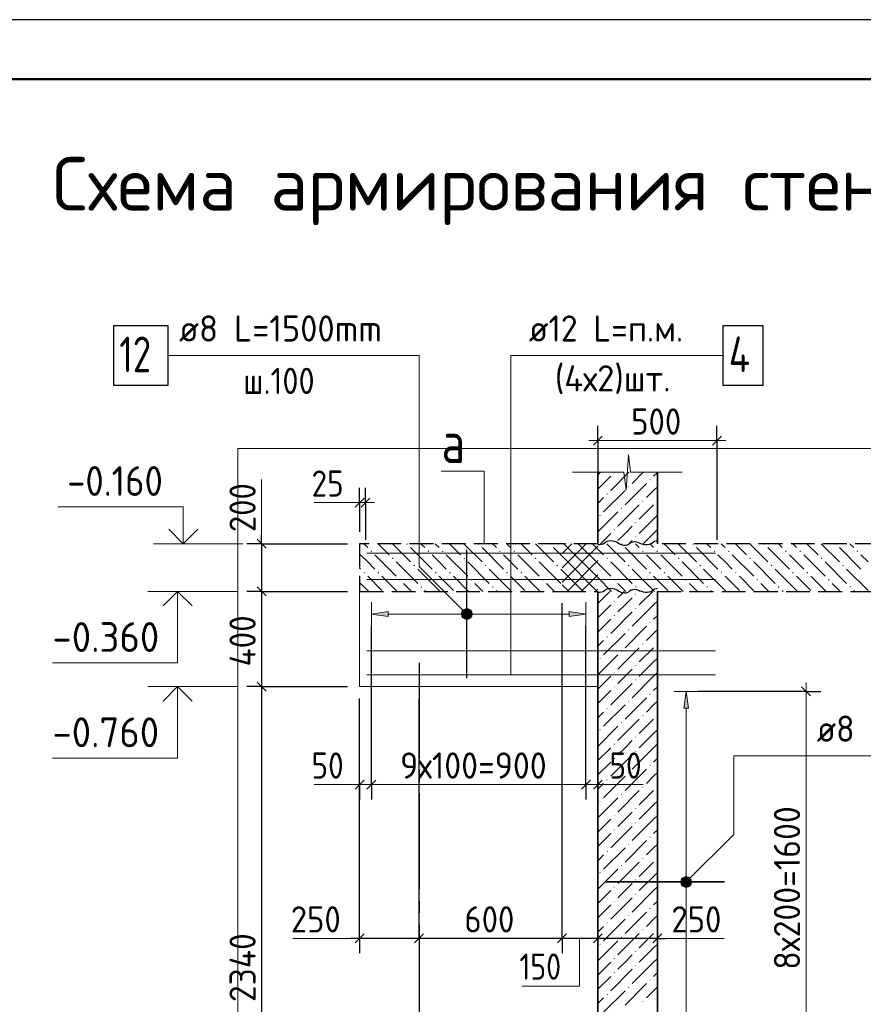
# Model space of a CAD drawing. Header units: millimetres. Extents: x 0 to 42000, y 0 to 29700.
# Tile 19 of 20: x 26080 to 33162, y 21433 to 29700. Entities that reach past the tile are written whole.
import ezdxf

# ---------------------------------------------------------------- set-up
doc = ezdxf.new("R2010")
doc.units = ezdxf.units.MM
doc.linetypes.add('______2', pattern=[270, 200, -70])
doc.linetypes.add('______5', pattern=[1100, 800, -100, 100, -100])
for name, color, linetype, lineweight in [('Standard', 7, 'Continuous', 25), ('Высотные отметки', 7, 'Continuous', 25), ('ЖБ Перекрытие верхний уровень', 7, '______2', 25), ('ЖБ Пилон', 7, 'Continuous', 35), ('ЖБ Стена верхний уровень', 7, 'Continuous', 35), ('Заголовок чертежа', 7, 'Continuous', 25), ('Позиционная метка линия выноска', 7, 'Continuous', 13), ('Примечания', 7, 'Continuous', 13), ('Сечения символ', 7, 'Continuous', 25), ('Стена обрамление П-обр.', 7, 'Continuous', 35), ('Стена фоновая арматура У2', 7, 'Continuous', 18)]:
    doc.layers.add(name, color=color, linetype=linetype, lineweight=lineweight)
doc.layers.add('Оси', color=7, linetype='______5')
doc.layers.add('Размерная выноска', color=7, linetype='Continuous')
doc.layers.add('Стена Хомут', color=7, linetype='Continuous', lineweight=25, true_color=0x6e3c1e)
doc.layers.add('Утеплитель перекрытие', color=7, linetype='______2', true_color=0xa0a0a0)
doc.styles.add('ISOCPEUR', font='txt')

msp = doc.modelspace()

# ---------------------------------------------------------------- hatches: boundary and pattern name
at = {"layer": 'ЖБ Перекрытие верхний уровень', "linetype": 'Continuous', "lineweight": 18, "transparency": 33554687}
for points in [[(29325, 25297.1), (29327.9, 25300), (29335.2, 25300), (29338, 25297.1), (29331.5, 25290.6)], [(29925, 25297.1), (29927.9, 25300), (29935.2, 25300), (29938, 25297.1), (29931.5, 25290.6)], [(30525, 25297.1), (30527.9, 25300), (30535.2, 25300), (30538, 25297.1), (30531.5, 25290.6)], [(31125, 25297.1), (31127.9, 25300), (31135.2, 25300), (31138, 25297.1), (31131.5, 25290.6)], [(31725, 25297.1), (31727.9, 25300), (31735.2, 25300), (31738, 25297.1), (31731.5, 25290.6)], [(32325, 25297.1), (32327.9, 25300), (32335.2, 25300), (32338, 25297.1), (32331.5, 25290.6)], [(32925, 25297.1), (32927.9, 25300), (32935.2, 25300), (32938, 25297.1), (32931.5, 25290.6)], [(29025, 25237.1), (29031.5, 25243.6), (29038, 25237.1), (29031.5, 25230.6)], [(29505, 25237.1), (29511.5, 25243.6), (29518, 25237.1), (29511.5, 25230.6)], [(29625, 25237.1), (29631.5, 25243.6), (29638, 25237.1), (29631.5, 25230.6)], [(30105, 25237.1), (30111.5, 25243.6), (30118, 25237.1), (30111.5, 25230.6)], [(30225, 25237.1), (30231.5, 25243.6), (30238, 25237.1), (30231.5, 25230.6)], [(31305, 25237.1), (31311.5, 25243.6), (31318, 25237.1), (31311.5, 25230.6)], [(31425, 25237.1), (31431.5, 25243.6), (31438, 25237.1), (31431.5, 25230.6)], [(31905, 25237.1), (31911.5, 25243.6), (31918, 25237.1), (31911.5, 25230.6)], [(32025, 25237.1), (32031.5, 25243.6), (32038, 25237.1), (32031.5, 25230.6)], [(32505, 25237.1), (32511.5, 25243.6), (32518, 25237.1), (32511.5, 25230.6)], [(32625, 25237.1), (32631.5, 25243.6), (32638, 25237.1), (32631.5, 25230.6)], [(33105, 25237.1), (33111.5, 25243.6), (33118, 25237.1), (33111.5, 25230.6)], [(29205, 25177.1), (29211.5, 25183.6), (29218, 25177.1), (29211.5, 25170.6)], [(29805, 25177.1), (29811.5, 25183.6), (29818, 25177.1), (29811.5, 25170.6)], [(30405, 25177.1), (30411.5, 25183.6), (30418, 25177.1), (30411.5, 25170.6)], [(31005, 25177.1), (31011.5, 25183.6), (31018, 25177.1), (31011.5, 25170.6)], [(31605, 25177.1), (31611.5, 25183.6), (31618, 25177.1), (31611.5, 25170.6)], [(32205, 25177.1), (32211.5, 25183.6), (32218, 25177.1), (32211.5, 25170.6)], [(32805, 25177.1), (32811.5, 25183.6), (32818, 25177.1), (32811.5, 25170.6)], [(28965, 25057.1), (28971.5, 25063.6), (28978, 25057.1), (28971.5, 25050.6)], [(29085, 25057.1), (29091.5, 25063.6), (29098, 25057.1), (29091.5, 25050.6)], [(29385, 25117.1), (29391.5, 25123.6), (29398, 25117.1), (29391.5, 25110.6)], [(29565, 25057.1), (29571.5, 25063.6), (29578, 25057.1), (29571.5, 25050.6)], [(29685, 25057.1), (29691.5, 25063.6), (29698, 25057.1), (29691.5, 25050.6)], [(29985, 25117.1), (29991.5, 25123.6), (29998, 25117.1), (29991.5, 25110.6)], [(30165, 25057.1), (30171.5, 25063.6), (30178, 25057.1), (30171.5, 25050.6)], [(30285, 25057.1), (30291.5, 25063.6), (30298, 25057.1), (30291.5, 25050.6)], [(30585, 25117.1), (30591.5, 25123.6), (30598, 25117.1), (30591.5, 25110.6)], [(31185, 25117.1), (31191.5, 25123.6), (31198, 25117.1), (31191.5, 25110.6)], [(31365, 25057.1), (31371.5, 25063.6), (31378, 25057.1), (31371.5, 25050.6)], [(31485, 25057.1), (31491.5, 25063.6), (31498, 25057.1), (31491.5, 25050.6)], [(31785, 25117.1), (31791.5, 25123.6), (31798, 25117.1), (31791.5, 25110.6)], [(31965, 25057.1), (31971.5, 25063.6), (31978, 25057.1), (31971.5, 25050.6)], [(32085, 25057.1), (32091.5, 25063.6), (32098, 25057.1), (32091.5, 25050.6)], [(32385, 25117.1), (32391.5, 25123.6), (32398, 25117.1), (32391.5, 25110.6)], [(32565, 25057.1), (32571.5, 25063.6), (32578, 25057.1), (32571.5, 25050.6)], [(32685, 25057.1), (32691.5, 25063.6), (32698, 25057.1), (32691.5, 25050.6)], [(32985, 25117.1), (32991.5, 25123.6), (32998, 25117.1), (32991.5, 25110.6)], [(29265, 24997.1), (29271.5, 25003.6), (29278, 24997.1), (29271.5, 24990.6)], [(29865, 24997.1), (29871.5, 25003.6), (29878, 24997.1), (29871.5, 24990.6)], [(30465, 24997.1), (30471.5, 25003.6), (30478, 24997.1), (30471.5, 24990.6)], [(31065, 24997.1), (31071.5, 25003.6), (31078, 24997.1), (31071.5, 24990.6)], [(31665, 24997.1), (31671.5, 25003.6), (31678, 24997.1), (31671.5, 24990.6)], [(32265, 24997.1), (32271.5, 25003.6), (32278, 24997.1), (32271.5, 24990.6)], [(32865, 24997.1), (32871.5, 25003.6), (32878, 24997.1), (32871.5, 24990.6)], [(29445, 24937.1), (29451.5, 24943.6), (29458, 24937.1), (29451.5, 24930.6)], [(30045, 24937.1), (30051.5, 24943.6), (30058, 24937.1), (30051.5, 24930.6)], [(31245, 24937.1), (31251.5, 24943.6), (31258, 24937.1), (31251.5, 24930.6)], [(31845, 24937.1), (31851.5, 24943.6), (31858, 24937.1), (31851.5, 24930.6)], [(32445, 24937.1), (32451.5, 24943.6), (32458, 24937.1), (32451.5, 24930.6)], [(33045, 24937.1), (33051.5, 24943.6), (33058, 24937.1), (33051.5, 24930.6)]]:
    msp.add_hatch(color=7, dxfattribs=at).paths.add_polyline_path(points, flags=16)
at = {"layer": 'ЖБ Пилон', "linetype": 'Continuous', "lineweight": 18, "transparency": 33554687}
for points in [[(31066.5, 25897.1), (31069.4, 25900), (31073.7, 25900), (31076.5, 25897.1), (31071.5, 25892.1)], [(31366.5, 25837.1), (31371.5, 25842.1), (31376.5, 25837.1), (31371.5, 25832.1)], [(31006.5, 25717.1), (31011.5, 25722.1), (31016.5, 25717.1), (31011.5, 25712.1)], [(31186.5, 25777.1), (31191.5, 25782.1), (31196.5, 25777.1), (31191.5, 25772.1)], [(31306.5, 25657.1), (31311.5, 25662.1), (31316.5, 25657.1), (31311.5, 25652.1)], [(31426.5, 25657.1), (31431.5, 25662.1), (31433.1, 25660.6), (31433.1, 25653.7), (31431.5, 25652.1)], [(31126.5, 25597.1), (31131.5, 25602.1), (31136.5, 25597.1), (31131.5, 25592.1)], [(30946.5, 25537.1), (30951.5, 25542.1), (30956.5, 25537.1), (30951.5, 25532.1)], [(31246.5, 25477.1), (31251.5, 25482.1), (31256.5, 25477.1), (31251.5, 25472.1)], [(31066.5, 25417.1), (31071.5, 25422.1), (31076.5, 25417.1), (31071.5, 25412.1)], [(31069.4, 25300), (31071.5, 25302.1), (31073.7, 25300)], [(31246.5, 25357.1), (31251.5, 25362.1), (31256.5, 25357.1), (31251.5, 25352.1)]]:
    msp.add_hatch(color=7, dxfattribs=at).paths.add_polyline_path(points, flags=16)
at = {"layer": 'ЖБ Стена верхний уровень', "linetype": 'Continuous', "lineweight": 18, "transparency": 33554687}
for points in [[(31066.5, 24817.1), (31071.5, 24822.1), (31076.5, 24817.1), (31071.5, 24812.1)], [(31246.5, 24877.1), (31251.5, 24882.1), (31256.5, 24877.1), (31251.5, 24872.1)], [(31246.5, 24757.1), (31251.5, 24762.1), (31256.5, 24757.1), (31251.5, 24752.1)], [(31066.5, 24697.1), (31071.5, 24702.1), (31076.5, 24697.1), (31071.5, 24692.1)], [(31366.5, 24637.1), (31371.5, 24642.1), (31376.5, 24637.1), (31371.5, 24632.1)], [(31186.5, 24577.1), (31191.5, 24582.1), (31196.5, 24577.1), (31191.5, 24572.1)], [(31006.5, 24517.1), (31011.5, 24522.1), (31016.5, 24517.1), (31011.5, 24512.1)], [(31126.5, 24397.1), (31131.5, 24402.1), (31136.5, 24397.1), (31131.5, 24392.1)], [(31306.5, 24457.1), (31311.5, 24462.1), (31316.5, 24457.1), (31311.5, 24452.1)], [(31426.5, 24457.1), (31431.5, 24462.1), (31433.1, 24460.6), (31433.1, 24453.7), (31431.5, 24452.1)], [(30946.5, 24337.1), (30951.5, 24342.1), (30956.5, 24337.1), (30951.5, 24332.1)], [(31246.5, 24277.1), (31251.5, 24282.1), (31256.5, 24277.1), (31251.5, 24272.1)], [(31066.5, 24217.1), (31071.5, 24222.1), (31076.5, 24217.1), (31071.5, 24212.1)], [(31246.5, 24157.1), (31251.5, 24162.1), (31256.5, 24157.1), (31251.5, 24152.1)], [(31066.5, 24097.1), (31071.5, 24102.1), (31076.5, 24097.1), (31071.5, 24092.1)], [(31186.5, 23977.1), (31191.5, 23982.1), (31196.5, 23977.1), (31191.5, 23972.1)], [(31366.5, 24037.1), (31371.5, 24042.1), (31376.5, 24037.1), (31371.5, 24032.1)], [(31006.5, 23917.1), (31011.5, 23922.1), (31016.5, 23917.1), (31011.5, 23912.1)], [(31306.5, 23857.1), (31311.5, 23862.1), (31316.5, 23857.1), (31311.5, 23852.1)], [(31426.5, 23857.1), (31431.5, 23862.1), (31433.1, 23860.6), (31433.1, 23853.7), (31431.5, 23852.1)], [(30946.5, 23737.1), (30951.5, 23742.1), (30956.5, 23737.1), (30951.5, 23732.1)], [(31126.5, 23797.1), (31131.5, 23802.1), (31136.5, 23797.1), (31131.5, 23792.1)], [(31246.5, 23677.1), (31251.5, 23682.1), (31256.5, 23677.1), (31251.5, 23672.1)], [(31066.5, 23617.1), (31071.5, 23622.1), (31076.5, 23617.1), (31071.5, 23612.1)], [(31246.5, 23557.1), (31251.5, 23562.1), (31256.5, 23557.1), (31251.5, 23552.1)], [(31066.5, 23497.1), (31071.5, 23502.1), (31076.5, 23497.1), (31071.5, 23492.1)], [(31366.5, 23437.1), (31371.5, 23442.1), (31376.5, 23437.1), (31371.5, 23432.1)], [(31006.5, 23317.1), (31011.5, 23322.1), (31016.5, 23317.1), (31011.5, 23312.1)], [(31186.5, 23377.1), (31191.5, 23382.1), (31196.5, 23377.1), (31191.5, 23372.1)], [(31306.5, 23257.1), (31311.5, 23262.1), (31316.5, 23257.1), (31311.5, 23252.1)], [(31426.5, 23257.1), (31431.5, 23262.1), (31433.1, 23260.6), (31433.1, 23253.7), (31431.5, 23252.1)], [(31126.5, 23197.1), (31131.5, 23202.1), (31136.5, 23197.1), (31131.5, 23192.1)], [(30946.5, 23137.1), (30951.5, 23142.1), (30956.5, 23137.1), (30951.5, 23132.1)], [(31246.5, 23077.1), (31251.5, 23082.1), (31256.5, 23077.1), (31251.5, 23072.1)], [(31066.5, 23017.1), (31071.5, 23022.1), (31076.5, 23017.1), (31071.5, 23012.1)], [(31066.5, 22897.1), (31071.5, 22902.1), (31076.5, 22897.1), (31071.5, 22892.1)], [(31246.5, 22957.1), (31251.5, 22962.1), (31256.5, 22957.1), (31251.5, 22952.1)], [(31366.5, 22837.1), (31371.5, 22842.1), (31376.5, 22837.1), (31371.5, 22832.1)], [(31186.5, 22777.1), (31191.5, 22782.1), (31196.5, 22777.1), (31191.5, 22772.1)], [(31006.5, 22717.1), (31011.5, 22722.1), (31016.5, 22717.1), (31011.5, 22712.1)], [(31306.5, 22657.1), (31311.5, 22662.1), (31316.5, 22657.1), (31311.5, 22652.1)], [(31426.5, 22657.1), (31431.5, 22662.1), (31433.1, 22660.6), (31433.1, 22653.7), (31431.5, 22652.1)], [(31126.5, 22597.1), (31131.5, 22602.1), (31136.5, 22597.1), (31131.5, 22592.2)], [(30946.5, 22537.1), (30951.5, 22542.1), (30956.5, 22537.1), (30951.5, 22532.1)], [(31066.5, 22417.1), (31071.5, 22422.1), (31076.5, 22417.1), (31071.5, 22412.1)], [(31246.5, 22477.1), (31251.5, 22482.1), (31256.5, 22477.1), (31251.5, 22472.1)], [(31246.5, 22357.1), (31251.5, 22362.1), (31256.5, 22357.1), (31251.5, 22352.1)], [(31066.5, 22297.1), (31071.5, 22302.1), (31076.5, 22297.1), (31071.5, 22292.2)], [(31366.5, 22237.1), (31371.5, 22242.1), (31376.5, 22237.1), (31371.5, 22232.1)], [(31186.5, 22177.1), (31191.5, 22182.1), (31196.5, 22177.1), (31191.5, 22172.1)], [(31006.5, 22117.1), (31011.5, 22122.1), (31016.5, 22117.1), (31011.5, 22112.1)], [(31126.5, 21997.1), (31131.5, 22002.1), (31136.5, 21997.1), (31131.5, 21992.2)], [(31306.5, 22057.1), (31311.5, 22062.1), (31316.5, 22057.1), (31311.5, 22052.1)], [(31426.5, 22057.1), (31431.5, 22062.1), (31433.1, 22060.6), (31433.1, 22053.7), (31431.5, 22052.1)], [(30946.5, 21937.1), (30951.5, 21942.1), (30956.5, 21937.1), (30951.5, 21932.1)], [(31246.5, 21877.1), (31251.5, 21882.1), (31256.5, 21877.1), (31251.5, 21872.1)], [(31066.5, 21817.1), (31071.5, 21822.1), (31076.5, 21817.1), (31071.5, 21812.1)], [(31246.5, 21757.1), (31251.5, 21762.1), (31256.5, 21757.1), (31251.5, 21752.1)], [(31066.5, 21697.1), (31071.5, 21702.1), (31076.5, 21697.1), (31071.5, 21692.2)], [(31186.5, 21577.1), (31191.5, 21582.1), (31196.5, 21577.1), (31191.5, 21572.1)], [(31366.5, 21637.1), (31371.5, 21642.1), (31376.5, 21637.1), (31371.5, 21632.1)], [(31006.5, 21517.1), (31011.5, 21522.1), (31016.5, 21517.1), (31011.5, 21512.1)], [(31306.5, 21457.1), (31311.5, 21462.1), (31316.5, 21457.1), (31311.5, 21452.1)], [(31426.5, 21457.1), (31431.5, 21462.1), (31433.1, 21460.6), (31433.1, 21453.7), (31431.5, 21452.1)]]:
    msp.add_hatch(color=7, dxfattribs=at).paths.add_polyline_path(points, flags=16)
at = {"layer": 'Позиционная метка линия выноска', "linetype": 'Continuous', "lineweight": 13, "transparency": 33554687}
for points in [[(29789.8, 24721.5), (29821.6, 24753.3), (29801.2, 24741.8)], [(29821.6, 24753.3), (29789.8, 24721.5), (29789.8, 24698.5)], [(29821.6, 24753.3), (29789.8, 24698.5), (29844.5, 24753.3)], [(29844.5, 24753.3), (29789.8, 24698.5), (29801.2, 24678.2)], [(29844.5, 24753.3), (29801.2, 24678.2), (29864.9, 24741.8)], [(29864.9, 24741.8), (29801.2, 24678.2), (29821.6, 24666.7)], [(29864.9, 24741.8), (29821.6, 24666.7), (29876.3, 24721.5)], [(29876.3, 24721.5), (29821.6, 24666.7), (29844.5, 24666.7)], [(29876.3, 24721.5), (29844.5, 24666.7), (29876.3, 24698.5)], [(29876.3, 24698.5), (29844.5, 24666.7), (29864.9, 24678.2)], [(31705.8, 22428.2), (31642.2, 22491.8), (31630.7, 22471.5)], [(31717.3, 22448.5), (31662.5, 22503.3), (31642.2, 22491.8)], [(31717.3, 22448.5), (31642.2, 22491.8), (31705.8, 22428.2)], [(31717.3, 22471.5), (31685.4, 22503.3), (31662.5, 22503.3)], [(31717.3, 22471.5), (31662.5, 22503.3), (31717.3, 22448.5)], [(31685.4, 22503.3), (31717.3, 22471.5), (31705.8, 22491.8)], [(31705.8, 22428.2), (31630.7, 22471.5), (31685.4, 22416.7)], [(31685.4, 22416.7), (31630.7, 22471.5), (31630.7, 22448.5)], [(31685.4, 22416.7), (31630.7, 22448.5), (31662.5, 22416.7)], [(31662.5, 22416.7), (31630.7, 22448.5), (31642.2, 22428.2)]]:
    msp.add_hatch(color=7, dxfattribs=at).paths.add_polyline_path(points)
at = {"layer": 'Стена обрамление П-обр.', "linetype": 'Continuous', "lineweight": 13, "transparency": 33554687}
msp.add_hatch(color=7, dxfattribs=at).paths.add_polyline_path([(31694, 23920), (31674, 24060), (31654, 23920)])
at = {"layer": 'Стена Хомут', "linetype": 'Continuous', "lineweight": 13, "transparency": 33554687}
msp.add_hatch(color=7, dxfattribs=at).paths.add_polyline_path([(29173.1, 24690), (29033.1, 24710), (29173.1, 24730)], flags=16)
msp.add_hatch(color=7, dxfattribs=at).paths.add_polyline_path([(30693.1, 24690), (30833.1, 24710), (30693.1, 24730)])

# ---------------------------------------------------------------- linework, layer by layer
at = {"layer": 'Standard', "color": 7, "linetype": 'Continuous', "lineweight": -3, "transparency": 33554687}
for p, q in [((30933.1, 26166.3), (30933.1, 26291.3)), ((31933.1, 26166.3), (31933.1, 26291.3)), ((30933.1, 26166.3), (30933.1, 26041.3)), ((30933.1, 26166.3), (30933.1, 25400)), ((31933.1, 26166.3), (31933.1, 26041.3)), ((31933.1, 26166.3), (31933.1, 25332)), ((28933.1, 25645.4), (28933.1, 25770.4)), ((28983.1, 25645.4), (28983.1, 25770.4)), ((28933.1, 25645.4), (28933.1, 25520.4)), ((28933.1, 25645.4), (28933.1, 25400)), ((28983.1, 25645.4), (28983.1, 25520.4)), ((28983.1, 25645.4), (28983.1, 25332)), ((28111.2, 25300), (27986.2, 25300)), ((28111.2, 25300), (28111.2, 25375)), ((28111.2, 25300), (28236.2, 25300)), ((28111.2, 25300), (28833.1, 25300)), ((28111.2, 24900), (27986.2, 24900)), ((28111.2, 24900), (28236.2, 24900)), ((28111.2, 24900), (28833.1, 24900)), ((28111.2, 24900), (28111.2, 24100)), ((28111.2, 24100), (27986.2, 24100)), ((28111.2, 24100), (28236.2, 24100)), ((28111.2, 24100), (28833.1, 24100)), ((28111.2, 24100), (28111.2, 19420)), ((32681.1, 24060), (31774, 24060)), ((32681.1, 24060), (32556.1, 24060)), ((32681.1, 24060), (32806.1, 24060)), ((28933.1, 23277.9), (28933.1, 23402.9)), ((29033.1, 23277.9), (29033.1, 23402.9)), ((30833.1, 23277.9), (30833.1, 23402.9)), ((30933.1, 23277.9), (30933.1, 23402.9)), ((28933.1, 23277.9), (28933.1, 23152.9)), ((29033.1, 23277.9), (29033.1, 23152.9)), ((30833.1, 23277.9), (30833.1, 23152.9)), ((30933.1, 23277.9), (30933.1, 23152.9)), ((28933.1, 21986.3), (28933.1, 22111.3)), ((29433.1, 21986.3), (29433.1, 22111.3)), ((30633.1, 21986.3), (30633.1, 22111.3)), ((30933.1, 21986.3), (30933.1, 22111.3)), ((31433.1, 21986.3), (31433.1, 22111.3)), ((28933.1, 21986.3), (28858.1, 21986.3)), ((28933.1, 21986.3), (28933.1, 21861.3)), ((29433.1, 21986.3), (28933.1, 21986.3)), ((29433.1, 21986.3), (29433.1, 21861.3)), ((30633.1, 21986.3), (29433.1, 21986.3)), ((30633.1, 21986.3), (30633.1, 21861.3)), ((30933.1, 21986.3), (30633.1, 21986.3)), ((30933.1, 21986.3), (30933.1, 21861.3)), ((30933.1, 21986.3), (30933.1, 21986.3)), ((31433.1, 21986.3), (31433.1, 21861.3)), ((31433.1, 21986.3), (31433.1, 21986.3)), ((31433.1, 21986.3), (31508.1, 21986.3))]:
    msp.add_line(p, q, dxfattribs=at)
at = {"layer": 'Standard', "color": 7, "linetype": 'Continuous', "lineweight": 13, "transparency": 33554687}
for p, q in [((30933.1, 26166.3), (30858.1, 26166.3)), ((30933.1, 26166.3), (31933.1, 26166.3)), ((31933.1, 26166.3), (32008.1, 26166.3)), ((31171.2, 25750), (31189.6, 26050)), ((31189.6, 26050), (31208, 25900)), ((30720.4, 25900), (31152.8, 25900)), ((31152.8, 25900), (31171.2, 25750)), ((31208, 25900), (31640.4, 25900)), ((31640.4, 25900), (31640.4, 25900)), ((28933.1, 25645.4), (28858.1, 25645.4)), ((28983.1, 25645.4), (28933.1, 25645.4)), ((28983.1, 25645.4), (29058.1, 25645.4)), ((32681.1, 24060), (32681.1, 24135)), ((28933.1, 23277.9), (28858.1, 23277.9)), ((28933.1, 23277.9), (29033.1, 23277.9)), ((29033.1, 23277.9), (30833.1, 23277.9)), ((30833.1, 23277.9), (30933.1, 23277.9)), ((30933.1, 23277.9), (31008.1, 23277.9))]:
    msp.add_line(p, q, dxfattribs=at)
at = {"layer": 'Standard', "color": 7, "linetype": 'Continuous', "lineweight": 25, "transparency": 33554687}
for p, q in [((30895.6, 26128.8), (30970.6, 26203.8)), ((31895.6, 26128.8), (31970.6, 26203.8)), ((28970.6, 25682.9), (28895.6, 25607.9)), ((29020.6, 25682.9), (28945.6, 25607.9)), ((28073.7, 25337.5), (28148.7, 25262.5)), ((28073.7, 24937.5), (28148.7, 24862.5)), ((28073.7, 24137.5), (28148.7, 24062.5)), ((32643.6, 24097.5), (32718.6, 24022.5)), ((28895.6, 23240.4), (28970.6, 23315.4)), ((28995.6, 23240.4), (29070.6, 23315.4)), ((30795.6, 23240.4), (30870.6, 23315.4)), ((30895.6, 23240.4), (30970.6, 23315.4)), ((28970.6, 22023.8), (28895.6, 21948.8)), ((29470.6, 22023.8), (29395.6, 21948.8)), ((30670.6, 22023.8), (30595.6, 21948.8)), ((30970.6, 22023.8), (30895.6, 21948.8)), ((31470.6, 22023.8), (31395.6, 21948.8))]:
    msp.add_line(p, q, dxfattribs=at)
at = {"layer": 'Standard', "color": 7, "linetype": 'Continuous', "lineweight": 18, "transparency": 33554687}
for q in [(28933.1, 24900), (30933.1, 24100)]:
    msp.add_line((28933.1, 24100), q, dxfattribs=at)
at = {"layer": 'Standard', "color": 7, "linetype": 'Continuous', "lineweight": 25, "transparency": 33554687}
msp.add_lwpolyline([(0, 0), (42000, 0), (42000, 29700), (0, 29700), (0, 0)], close=True, dxfattribs=at)
at = {"layer": 'Standard', "color": 7, "linetype": 'Continuous', "lineweight": 50, "transparency": 33554687}
msp.add_lwpolyline([(2000, 29200), (41500, 29200), (41500, 500), (2000, 500), (2000, 29200)], close=True, dxfattribs=at)
at = {"layer": 'Standard', "color": 7, "linetype": 'Continuous', "lineweight": 13, "transparency": 33554687}
for points in [[(41500, 29200), (14180, 29200), (14180, 6000), (41500, 6000), (41500, 29200)], [(32681.1, 24060), (32681.1, 21646.4), (32681.1, 21646.4), (32681.1, 21515.9), (32681.1, 21515.9), (32681.1, 20860)], [(30778.4, 21986.3), (30778.4, 21586.3), (30298.4, 21586.3)]]:
    msp.add_lwpolyline(points, dxfattribs=at)
at = {"layer": 'Standard', "color": 254, "linetype": 'Continuous', "lineweight": 18, "true_color": 0xc4c4ff, "transparency": 33554687}
msp.add_lwpolyline([(27911.2, 18020), (39433.1, 18020), (39433.1, 26100), (27911.2, 26100), (27911.2, 18020)], dxfattribs=at)
at = {"layer": 'Standard', "color": 7, "linetype": 'Continuous', "lineweight": -3, "transparency": 33554687}
for points in [[(28111.2, 25300), (28111.2, 25298.9), (28111.2, 25298.9), (28111.2, 24900)], [(30633.1, 21986.3), (30633.1, 22003.3), (30633.1, 22003.3), (30633.1, 22003.3), (30633.1, 22003.3), (30633.1, 24800)], [(29033.1, 23277.9), (29033.1, 23294.8), (29033.1, 23294.8), (29033.1, 23294.8), (29033.1, 23294.8), (29033.1, 23538.5), (29033.1, 23538.5), (29033.1, 24610)], [(30833.1, 23277.9), (30833.1, 23294.8), (30833.1, 23294.8), (30833.1, 24355.9), (30833.1, 24355.9), (30833.1, 24610)], [(28933.1, 21986.3), (28933.1, 22003.3), (28933.1, 22003.3), (28933.1, 24000)], [(28933.1, 23277.9), (28933.1, 23294.8), (28933.1, 23294.8), (28933.1, 23294.8), (28933.1, 23294.8), (28933.1, 23493.1), (28933.1, 23493.1), (28933.1, 24000)], [(29433.1, 21986.3), (29433.1, 22003.3), (29433.1, 22003.3), (29433.1, 24000)], [(30933.1, 23277.9), (30933.1, 23294.8), (30933.1, 23294.8), (30933.1, 24000)], [(31433.1, 21986.3), (31315.3, 21986.3), (31315.3, 21986.3), (30933.1, 21986.3)]]:
    msp.add_lwpolyline(points, dxfattribs=at)
at = {"layer": 'Высотные отметки', "color": 7, "linetype": 'Continuous', "lineweight": 35, "transparency": 33554687}
for p, q in [((27453.6, 25300), (27332.4, 25421.2)), ((27453.6, 25300), (27332.4, 25421.2)), ((27453.6, 25300), (27574.8, 25421.2)), ((27453.6, 25300), (27574.8, 25421.2)), ((27405.5, 24900), (27284.4, 24778.8)), ((27405.5, 24900), (27284.4, 24778.8)), ((27405.5, 24900), (27526.7, 24778.8)), ((27405.5, 24900), (27526.7, 24778.8)), ((27405.5, 24100), (27284.4, 23978.8)), ((27405.5, 24100), (27284.4, 23978.8)), ((27405.5, 24100), (27526.7, 23978.8)), ((27405.5, 24100), (27526.7, 23978.8))]:
    msp.add_line(p, q, dxfattribs=at)
at = {"layer": 'Высотные отметки', "color": 7, "linetype": 'Continuous', "lineweight": 13, "transparency": 33554687}
for p, q in [((27953.6, 25300), (27203.6, 25300)), ((27953.6, 25300), (27203.6, 25300)), ((27905.5, 24900), (27155.5, 24900)), ((27905.5, 24900), (27155.5, 24900)), ((27905.5, 24100), (27155.5, 24100)), ((27905.5, 24100), (27155.5, 24100))]:
    msp.add_line(p, q, dxfattribs=at)
for points in [[(27453.6, 25300), (27453.6, 25610.1), (26403.6, 25610.1)], [(27453.6, 25300), (27453.6, 25610.1), (26403.6, 25610.1)], [(27405.5, 24900), (27405.5, 24300), (26355.5, 24300)], [(27405.5, 24900), (27405.5, 24300), (26355.5, 24300)], [(27405.5, 24100), (27405.5, 23500), (26355.5, 23500)], [(27405.5, 24100), (27405.5, 23500), (26355.5, 23500)]]:
    msp.add_lwpolyline(points, dxfattribs=at)
at = {"layer": 'ЖБ Перекрытие верхний уровень', "color": 7, "linetype": '______2', "lineweight": 25, "transparency": 33554687}
for p, q in [((28933.1, 25300), (28933.1, 24900)), ((30633.1, 25300), (28933.1, 25300)), ((39233.1, 25300), (31433.1, 25300)), ((28933.1, 24900), (30633.1, 24900)), ((31433.1, 24900), (39233.1, 24900))]:
    msp.add_line(p, q, dxfattribs=at)
at = {"layer": 'ЖБ Перекрытие верхний уровень', "color": 9, "linetype": 'Continuous', "lineweight": 18, "true_color": 0xc7c7c7, "transparency": 33554687}
for p, q in [((28968.7, 25300), (29001.5, 25267.2)), ((29088.7, 25300), (29181.5, 25207.1)), ((29208.7, 25300), (29361.5, 25147.1)), ((29448.7, 25300), (29481.5, 25267.2)), ((29568.7, 25300), (29601.5, 25267.2)), ((29688.7, 25300), (29781.5, 25207.1)), ((29808.7, 25300), (29961.5, 25147.1)), ((30048.7, 25300), (30081.5, 25267.2)), ((30168.7, 25300), (30201.5, 25267.2)), ((30288.7, 25300), (30381.5, 25207.1)), ((30408.7, 25300), (30561.5, 25147.1)), ((31008.7, 25300), (31161.5, 25147.1)), ((31248.7, 25300), (31281.5, 25267.2)), ((31368.7, 25300), (31401.5, 25267.2)), ((31488.7, 25300), (31581.5, 25207.1)), ((31608.7, 25300), (31761.5, 25147.1)), ((31848.7, 25300), (31881.5, 25267.2)), ((31968.7, 25300), (32001.5, 25267.2)), ((32088.7, 25300), (32181.5, 25207.1)), ((32208.7, 25300), (32361.5, 25147.1)), ((32448.7, 25300), (32481.5, 25267.2)), ((32568.7, 25300), (32601.5, 25267.2)), ((32688.7, 25300), (32781.5, 25207.1)), ((32808.7, 25300), (32961.5, 25147.1)), ((33048.7, 25300), (33081.5, 25267.2)), ((29361.5, 25267.2), (29541.5, 25087.2)), ((29961.5, 25267.2), (30141.5, 25087.2)), ((30561.5, 25267.2), (30633.1, 25195.6)), ((30933.1, 25255.6), (30981.5, 25207.1)), ((31161.5, 25267.2), (31341.5, 25087.2)), ((31761.5, 25267.2), (31941.5, 25087.2)), ((32361.5, 25267.2), (32541.5, 25087.2)), ((32961.5, 25267.2), (33141.5, 25087.2)), ((29001.5, 25147.1), (28941.5, 25207.1)), ((29061.5, 25087.2), (29001.5, 25147.1)), ((29061.5, 25207.1), (29241.5, 25027.1)), ((29241.5, 25147.1), (29421.5, 24967.2)), ((29601.5, 25147.1), (29541.5, 25207.1)), ((29661.5, 25087.2), (29601.5, 25147.1)), ((29661.5, 25207.1), (29841.5, 25027.1)), ((29841.5, 25147.1), (30021.5, 24967.2)), ((30201.5, 25147.1), (30141.5, 25207.1)), ((30261.5, 25087.2), (30201.5, 25147.1)), ((30261.5, 25207.1), (30441.5, 25027.1)), ((30441.5, 25147.1), (30621.5, 24967.2)), ((30933.1, 25135.6), (31041.5, 25027.1)), ((31041.5, 25147.1), (31221.5, 24967.2)), ((31401.5, 25147.1), (31341.5, 25207.1)), ((31461.5, 25087.2), (31401.5, 25147.1)), ((31461.5, 25207.1), (31641.5, 25027.1)), ((31641.5, 25147.1), (31821.5, 24967.2)), ((32001.5, 25147.1), (31941.5, 25207.1)), ((32061.5, 25087.2), (32001.5, 25147.1)), ((32061.5, 25207.1), (32241.5, 25027.1)), ((32241.5, 25147.1), (32421.5, 24967.2)), ((32601.5, 25147.1), (32541.5, 25207.1)), ((32661.5, 25087.2), (32601.5, 25147.1)), ((32661.5, 25207.1), (32841.5, 25027.1)), ((32841.5, 25147.1), (33021.5, 24967.2)), ((33201.5, 25147.1), (33141.5, 25207.1)), ((28933.1, 25095.6), (28941.5, 25087.2)), ((29601.5, 24907.1), (29421.5, 25087.2)), ((30201.5, 24907.1), (30021.5, 25087.2)), ((30633.1, 25075.6), (30621.5, 25087.2)), ((31401.5, 24907.1), (31221.5, 25087.2)), ((32001.5, 24907.1), (31821.5, 25087.2)), ((32601.5, 24907.1), (32421.5, 25087.2)), ((33201.5, 24907.1), (33021.5, 25087.2)), ((29001.5, 24907.1), (28933.1, 24975.6)), ((29001.5, 25027.1), (29121.5, 24907.1)), ((29121.5, 25027.1), (29248.7, 24900)), ((29368.7, 24900), (29301.5, 24967.2)), ((29601.5, 25027.1), (29721.5, 24907.1)), ((29721.5, 25027.1), (29848.7, 24900)), ((29968.7, 24900), (29901.5, 24967.2)), ((30201.5, 25027.1), (30321.5, 24907.1)), ((30321.5, 25027.1), (30448.7, 24900)), ((30568.7, 24900), (30501.5, 24967.2)), ((30933.1, 25015.6), (31048.7, 24900)), ((31168.7, 24900), (31101.5, 24967.2)), ((31401.5, 25027.1), (31521.5, 24907.1)), ((31521.5, 25027.1), (31648.7, 24900)), ((31768.7, 24900), (31701.5, 24967.2)), ((32001.5, 25027.1), (32121.5, 24907.1)), ((32121.5, 25027.1), (32248.7, 24900)), ((32368.7, 24900), (32301.5, 24967.2)), ((32601.5, 25027.1), (32721.5, 24907.1)), ((32721.5, 25027.1), (32848.7, 24900)), ((32968.7, 24900), (32901.5, 24967.2)), ((29001.5, 24907.1), (29008.7, 24900)), ((29481.5, 24907.1), (29488.7, 24900)), ((29601.5, 24907.1), (29608.7, 24900)), ((30081.5, 24907.1), (30088.7, 24900)), ((30201.5, 24907.1), (30208.7, 24900)), ((31281.5, 24907.1), (31288.7, 24900)), ((31401.5, 24907.1), (31408.7, 24900)), ((31881.5, 24907.1), (31888.7, 24900)), ((32001.5, 24907.1), (32008.7, 24900)), ((32481.5, 24907.1), (32488.7, 24900)), ((32601.5, 24907.1), (32608.7, 24900)), ((33081.5, 24907.1), (33088.7, 24900))]:
    msp.add_line(p, q, dxfattribs=at)
at = {"layer": 'ЖБ Пилон', "color": 251, "linetype": 'Continuous', "lineweight": 18, "true_color": 0x494949, "transparency": 33554687}
for p, q in [((30954.4, 25900), (30933.1, 25878.7)), ((31194.4, 25900), (31041.5, 25747.1)), ((31314.4, 25900), (31221.5, 25807.1)), ((31433.1, 25898.7), (31401.5, 25867.2)), ((31041.5, 25867.2), (30933.1, 25758.7)), ((31341.5, 25807.1), (31161.5, 25627.1)), ((31161.5, 25747.1), (30981.5, 25567.2)), ((31341.5, 25687.2), (31401.5, 25747.1)), ((31401.5, 25747.1), (31433.1, 25778.7)), ((30933.1, 25638.7), (30981.5, 25687.2)), ((30933.1, 25398.7), (31101.5, 25567.2)), ((31281.5, 25627.1), (31101.5, 25447.1)), ((31401.5, 25627.1), (31281.5, 25507.1)), ((31401.5, 25507.1), (31281.5, 25387.2)), ((31401.5, 25507.1), (31433.1, 25538.7)), ((31041.5, 25387.2), (30954.4, 25300)), ((31101.5, 25327.1), (31161.5, 25387.2)), ((31161.5, 25387.2), (31221.5, 25447.1)), ((31401.5, 25387.2), (31314.4, 25300)), ((31433.1, 25418.7), (31401.5, 25387.2)), ((31221.5, 25327.1), (31194.4, 25300))]:
    msp.add_line(p, q, dxfattribs=at)
at = {"layer": 'ЖБ Пилон', "color": 7, "linetype": 'Continuous', "lineweight": 35, "transparency": 33554687}
for p, q in [((30933.1, 25900), (30933.1, 25300)), ((31433.1, 25300), (31433.1, 25900))]:
    msp.add_line(p, q, dxfattribs=at)
at = {"layer": 'ЖБ Стена верхний уровень', "color": 251, "linetype": 'Continuous', "lineweight": 18, "true_color": 0x494949, "transparency": 33554687}
for p, q in [((30933.1, 24798.7), (31034.4, 24900)), ((31154.4, 24900), (31101.5, 24847.1)), ((31394.4, 24900), (31281.5, 24787.2)), ((31161.5, 24787.2), (31221.5, 24847.1)), ((31433.1, 24818.7), (31401.5, 24787.2)), ((31041.5, 24787.2), (30933.1, 24678.7)), ((31221.5, 24727.1), (31041.5, 24547.1)), ((31101.5, 24727.1), (31161.5, 24787.2)), ((31401.5, 24787.2), (31221.5, 24607.1)), ((31041.5, 24667.2), (30933.1, 24558.7)), ((31433.1, 24698.7), (31401.5, 24667.2)), ((31341.5, 24607.1), (31161.5, 24427.1)), ((31401.5, 24547.1), (31433.1, 24578.7)), ((30933.1, 24438.7), (30981.5, 24487.2)), ((31161.5, 24547.1), (30981.5, 24367.2)), ((31341.5, 24487.2), (31401.5, 24547.1)), ((31281.5, 24427.1), (31101.5, 24247.1)), ((31401.5, 24427.1), (31281.5, 24307.1)), ((30933.1, 24198.7), (31101.5, 24367.2)), ((31401.5, 24307.1), (31281.5, 24187.2)), ((31401.5, 24307.1), (31433.1, 24338.7)), ((31161.5, 24187.2), (31221.5, 24247.1)), ((31041.5, 24187.2), (30933.1, 24078.7)), ((31101.5, 24127.1), (31161.5, 24187.2)), ((31401.5, 24187.2), (31221.5, 24007.1)), ((31433.1, 24218.7), (31401.5, 24187.2)), ((31041.5, 24067.2), (30933.1, 23958.7)), ((31221.5, 24127.1), (31041.5, 23947.1)), ((31433.1, 24098.7), (31401.5, 24067.2)), ((31341.5, 24007.1), (31161.5, 23827.1)), ((31401.5, 23947.1), (31433.1, 23978.7)), ((31161.5, 23947.1), (30981.5, 23767.2)), ((31341.5, 23887.2), (31401.5, 23947.1)), ((30933.1, 23838.7), (30981.5, 23887.2)), ((31281.5, 23827.1), (31101.5, 23647.1)), ((31401.5, 23827.1), (31281.5, 23707.1)), ((30933.1, 23598.7), (31101.5, 23767.2)), ((31401.5, 23707.1), (31433.1, 23738.7)), ((31161.5, 23587.2), (31221.5, 23647.1)), ((31401.5, 23707.1), (31281.5, 23587.2)), ((31041.5, 23587.2), (30933.1, 23478.7)), ((31101.5, 23527.1), (31161.5, 23587.2)), ((31401.5, 23587.2), (31221.5, 23407.1)), ((31433.1, 23618.7), (31401.5, 23587.2)), ((31221.5, 23527.1), (31041.5, 23347.1)), ((31433.1, 23498.7), (31401.5, 23467.2)), ((31041.5, 23467.2), (30933.1, 23358.7)), ((31341.5, 23407.1), (31161.5, 23227.1)), ((31161.5, 23347.1), (30981.5, 23167.2)), ((31341.5, 23287.2), (31401.5, 23347.1)), ((31401.5, 23347.1), (31433.1, 23378.7)), ((30933.1, 23238.7), (30981.5, 23287.2)), ((30933.1, 22998.7), (31101.5, 23167.2)), ((31281.5, 23227.1), (31101.5, 23047.1)), ((31401.5, 23227.1), (31281.5, 23107.1)), ((31401.5, 23107.1), (31281.5, 22987.2)), ((31401.5, 23107.1), (31433.1, 23138.7)), ((31041.5, 22987.2), (30933.1, 22878.7)), ((31101.5, 22927.1), (31161.5, 22987.2)), ((31161.5, 22987.2), (31221.5, 23047.1)), ((31401.5, 22987.2), (31221.5, 22807.1)), ((31433.1, 23018.7), (31401.5, 22987.2)), ((31221.5, 22927.1), (31041.5, 22747.1)), ((31041.5, 22867.2), (30933.1, 22758.7)), ((31433.1, 22898.7), (31401.5, 22867.2)), ((31161.5, 22747.1), (30981.5, 22567.2)), ((31341.5, 22807.1), (31161.5, 22627.1)), ((31341.5, 22687.2), (31401.5, 22747.1)), ((31401.5, 22747.1), (31433.1, 22778.7)), ((30933.1, 22638.7), (30981.5, 22687.2)), ((31281.5, 22627.1), (31101.5, 22447.1)), ((31401.5, 22627.1), (31281.5, 22507.1)), ((30933.1, 22398.7), (31101.5, 22567.2)), ((31401.5, 22507.1), (31281.5, 22387.2)), ((31401.5, 22507.1), (31433.1, 22538.7)), ((31161.5, 22387.2), (31221.5, 22447.1)), ((31433.1, 22418.7), (31401.5, 22387.2)), ((31041.5, 22387.2), (30933.1, 22278.7)), ((31221.5, 22327.1), (31041.5, 22147.1)), ((31101.5, 22327.1), (31161.5, 22387.2)), ((31401.5, 22387.2), (31221.5, 22207.1)), ((31041.5, 22267.2), (30933.1, 22158.7)), ((31433.1, 22298.7), (31401.5, 22267.2)), ((31341.5, 22207.1), (31161.5, 22027.1)), ((31401.5, 22147.1), (31433.1, 22178.7)), ((30933.1, 22038.7), (30981.5, 22087.2)), ((31161.5, 22147.1), (30981.5, 21967.2)), ((31341.5, 22087.2), (31401.5, 22147.1)), ((31281.5, 22027.1), (31101.5, 21847.1)), ((31401.5, 22027.1), (31281.5, 21907.1)), ((30933.1, 21798.7), (31101.5, 21967.2)), ((31401.5, 21907.1), (31433.1, 21938.7)), ((31161.5, 21787.2), (31221.5, 21847.1)), ((31401.5, 21907.1), (31281.5, 21787.2)), ((31041.5, 21787.2), (30933.1, 21678.7)), ((31101.5, 21727.1), (31161.5, 21787.2)), ((31401.5, 21787.2), (31221.5, 21607.1)), ((31433.1, 21818.7), (31401.5, 21787.2)), ((31041.5, 21667.2), (30933.1, 21558.7)), ((31221.5, 21727.1), (31041.5, 21547.1)), ((31433.1, 21698.7), (31401.5, 21667.2)), ((31341.5, 21607.1), (31161.5, 21427.1)), ((31401.5, 21547.1), (31433.1, 21578.7)), ((31161.5, 21547.1), (30981.5, 21367.2)), ((31341.5, 21487.2), (31401.5, 21547.1)), ((30933.1, 21438.7), (30981.5, 21487.2))]:
    msp.add_line(p, q, dxfattribs=at)
at = {"layer": 'ЖБ Стена верхний уровень', "color": 7, "linetype": 'Continuous', "lineweight": 35, "transparency": 33554687}
for p, q in [((30933.1, 24900), (30933.1, 19420)), ((31433.1, 19420), (31433.1, 24900))]:
    msp.add_line(p, q, dxfattribs=at)
at = {"layer": 'Оси', "color": 8, "linetype": '______5', "lineweight": -3, "transparency": 33554687}
msp.add_line((29433.1, 24299.8), (29433.1, 17100), dxfattribs=at)
at = {"layer": 'Позиционная метка линия выноска', "color": 7, "linetype": 'Continuous', "lineweight": 13, "transparency": 33554687}
for p, q in [((29801.2, 24741.8), (29801.2, 24741.8)), ((29864.9, 24741.8), (29864.9, 24741.8)), ((29801.2, 24678.2), (29801.2, 24678.2)), ((29864.9, 24678.2), (29864.9, 24678.2)), ((31642.2, 22491.8), (31642.2, 22491.8)), ((31705.8, 22491.8), (31705.8, 22491.8)), ((31642.2, 22428.2), (31642.2, 22428.2)), ((31705.8, 22428.2), (31705.8, 22428.2))]:
    msp.add_line(p, q, dxfattribs=at)
for points in [[(27327.1, 26880), (29433.1, 26880), (29433.1, 25110), (29833.1, 24710)], [(30201.8, 24200), (30201.8, 26880), (31981.8, 26880)], [(29618, 25908.8), (29978, 25908.8), (29978, 25308.8)], [(34692, 23520), (32074, 23520), (32074, 22860), (31674, 22460)]]:
    msp.add_lwpolyline(points, dxfattribs=at)
for centre in [(29833.1, 24710), (31674, 22460)]:
    msp.add_circle(centre, 45, dxfattribs=at)
at = {"layer": 'Примечания', "color": 7, "linetype": 'Continuous', "lineweight": 25, "transparency": 33554687}
for points in [[(30933.1, 25294.7), (30947.9, 25294.6), (30963.9, 25296.3), (30978.3, 25300.3), (30989.9, 25306.8), (30999.9, 25314.6), (31011.5, 25321.2), (31026.3, 25325.1), (31041.9, 25327.4), (31057.5, 25324.8), (31071.9, 25320.6), (31085.9, 25315.8), (31097.9, 25309.4), (31109.1, 25302.4), (31120.3, 25295.6), (31133.9, 25290.2), (31149.1, 25287.3), (31165.1, 25287.8), (31180.7, 25290.9), (31192.3, 25297.3), (31202.7, 25304.8), (31213.9, 25311.7), (31227.5, 25316.8), (31243.5, 25317.9), (31259.1, 25315), (31273.1, 25310.5), (31286.7, 25305.4), (31300.7, 25300.4), (31314.3, 25295.6), (31329.9, 25293.3), (31333.1, 25293.1)], [(31333.1, 25294.7), (31347.9, 25294.6), (31363.9, 25296.3), (31378.3, 25300.3), (31389.9, 25306.8), (31399.9, 25314.6), (31411.5, 25321.2), (31426.3, 25325.1), (31433.1, 25326.1)], [(30933.1, 24894.7), (30947.9, 24894.6), (30963.9, 24896.3), (30978.3, 24900.3), (30989.9, 24906.8), (30999.9, 24914.6), (31011.5, 24921.2), (31026.3, 24925.1), (31041.9, 24927.4), (31057.5, 24924.8), (31071.9, 24920.6), (31085.9, 24915.8), (31097.9, 24909.4), (31109.1, 24902.4), (31120.3, 24895.6), (31133.9, 24890.2), (31149.1, 24887.3), (31165.1, 24887.8), (31180.7, 24890.9), (31192.3, 24897.3), (31202.7, 24904.8), (31213.9, 24911.7), (31227.5, 24916.8), (31243.5, 24917.9), (31259.1, 24915), (31273.1, 24910.5), (31286.7, 24905.4), (31300.7, 24900.4), (31314.3, 24895.6), (31329.9, 24893.3), (31333.1, 24893.1)], [(31333.1, 24894.7), (31347.9, 24894.6), (31363.9, 24896.3), (31378.3, 24900.3), (31389.9, 24906.8), (31399.9, 24914.6), (31411.5, 24921.2), (31426.3, 24925.1), (31433.1, 24926.1)]]:
    msp.add_lwpolyline(points, dxfattribs=at)
at = {"layer": 'Размерная выноска', "color": 7, "linetype": 'Continuous', "lineweight": 13, "transparency": 33554687}
for p, q in [((28111.2, 25300), (28111.2, 25840)), ((28933.1, 25645.4), (28553.1, 25645.4)), ((28933.1, 23277.9), (28553.1, 23277.9)), ((31313.1, 23277.9), (30933.1, 23277.9)), ((28373.1, 21986.3), (28933.1, 21986.3)), ((31433.1, 21986.3), (31993.1, 21986.3))]:
    msp.add_line(p, q, dxfattribs=at)
at = {"layer": 'Стена обрамление П-обр.', "color": 251, "linetype": 'Continuous', "lineweight": 13, "true_color": 0x494949, "transparency": 33554687}
for p, q in [((31674, 24060), (31574, 24060)), ((31674, 24060), (31654, 23920)), ((31694, 23920), (31674, 24060)), ((31674, 24060), (31774, 24060)), ((31674, 24060), (31674, 24060)), ((31654, 23920), (31694, 23920)), ((31674, 21000), (31674, 23920))]:
    msp.add_line(p, q, dxfattribs=at)
at = {"layer": 'Стена обрамление П-обр.', "color": 7, "linetype": 'Continuous', "lineweight": 35, "transparency": 33554687}
msp.add_line((30997.1, 22460), (31997.1, 22460), dxfattribs=at)
at = {"layer": 'Стена фоновая арматура У2', "color": 7, "linetype": 'Continuous', "lineweight": 18, "transparency": 33554687}
for p, q in [((31921.1, 25220), (28995.1, 25220)), ((31921.1, 25220), (28995.1, 25220)), ((31921.1, 25000), (28995.1, 25000)), ((31921.1, 25000), (28995.1, 25000)), ((31921.1, 24400), (28995.1, 24400)), ((31921.1, 24400), (28995.1, 24400)), ((31921.1, 24200), (28995.1, 24200)), ((31921.1, 24200), (28995.1, 24200))]:
    msp.add_line(p, q, dxfattribs=at)
at = {"layer": 'Стена фоновая арматура У2', "color": 7, "linetype": 'Continuous', "lineweight": 25, "transparency": 33554687}
msp.add_lwpolyline([(31981.8, 26630), (32321.8, 26630), (32321.8, 27130), (31981.8, 27130), (31981.8, 26630)], dxfattribs=at)
at = {"layer": 'Стена Хомут', "color": 36, "linetype": 'Continuous', "lineweight": 25, "true_color": 0x6e3c1e, "transparency": 33554687}
msp.add_line((29833.1, 24172), (29833.1, 25248), dxfattribs=at)
at = {"layer": 'Стена Хомут', "color": 251, "linetype": 'Continuous', "lineweight": 13, "true_color": 0x494949, "transparency": 33554687}
for p, q in [((29033.1, 24710), (29033.1, 24810)), ((30833.1, 24710), (30833.1, 24810)), ((29033.1, 24710), (29173.1, 24730)), ((29173.1, 24730), (29173.1, 24690)), ((30833.1, 24710), (30693.1, 24730)), ((30693.1, 24730), (30693.1, 24690)), ((29173.1, 24690), (29033.1, 24710)), ((29033.1, 24710), (29033.1, 24610)), ((29033.1, 24710), (29033.1, 24710)), ((29173.1, 24710), (30693.1, 24710)), ((30693.1, 24690), (30833.1, 24710)), ((30833.1, 24710), (30833.1, 24610)), ((30833.1, 24710), (30833.1, 24710))]:
    msp.add_line(p, q, dxfattribs=at)
at = {"layer": 'Стена Хомут', "color": 7, "linetype": 'Continuous', "lineweight": 25, "transparency": 33554687}
msp.add_lwpolyline([(26867.1, 26630), (27327.1, 26630), (27327.1, 27130), (26867.1, 27130), (26867.1, 26630)], dxfattribs=at)
at = {"layer": 'Утеплитель перекрытие', "color": 252, "linetype": 'Continuous', "lineweight": 18, "true_color": 0x8f8f8f, "transparency": 33554687}
for p, q in [((30633.1, 25218.7), (30714.4, 25300)), ((30633.1, 25098.7), (30834.4, 25300)), ((30648.7, 25300), (30933.1, 25015.6)), ((30768.7, 25300), (30933.1, 25135.6)), ((30888.7, 25300), (30933.1, 25255.6)), ((30633.1, 24978.7), (30933.1, 25278.7)), ((30633.1, 25195.6), (30928.7, 24900)), ((30674.4, 24900), (30933.1, 25158.7)), ((30633.1, 25075.6), (30808.7, 24900)), ((30794.4, 24900), (30933.1, 25038.7)), ((30633.1, 24955.6), (30688.7, 24900)), ((30914.4, 24900), (30933.1, 24918.7))]:
    msp.add_line(p, q, dxfattribs=at)
at = {"layer": 'Утеплитель перекрытие', "color": 253, "linetype": '______2', "lineweight": -3, "true_color": 0xa0a0a0, "transparency": 33554687}
for p, q in [((30933.1, 25300), (30633.1, 25300)), ((30633.1, 24900), (30933.1, 24900))]:
    msp.add_line(p, q, dxfattribs=at)

# ---------------------------------------------------------------- texts
at = {"layer": 'Standard', "color": 7, "linetype": 'Continuous', "lineweight": 25, "transparency": 33554687, "char_height": 220, "attachment_point": 7, "style": 'ISOCPEUR'}
for s, insert, width in [('\\W0.91;500', (31213.1, 26216.3), 561.996), ('\\W0.87;25', (28529.6, 25695.4), 403.932), ('\\W0.87;50', (28529.6, 23327.8), 403.932), ('\\W0.94;9х100=900', (29273.1, 23327.8), 1444.171), ('\\W0.87;50', (31030.6, 23327.8), 403.924), ('\\W0.91;250', (28355.6, 22036.3), 561.988), ('\\W0.91;600', (29813.1, 22036.3), 561.988), ('\\W0.91;250', (31550.6, 22036.3), 561.981), ('\\W0.83;150', (30275.3, 21639.3), 508.571)]:
    msp.add_mtext(s, dxfattribs=dict(at, insert=insert, width=width))
for s, insert, width, rotation in [('\\W0.91;200', (28061.2, 25397.5), 561.988, 89.99998), ('\\W0.92;400', (28061.2, 24269), 584.446, 89.99998), ('\\W0.94;8х200=1600', (32631.1, 21723), 1598.716, 90), ('\\W0.93;2340', (28061.2, 21452), 740.386, 89.99998)]:
    msp.add_mtext(s, dxfattribs=dict(at, insert=insert, width=width, rotation=rotation))
at = {"layer": 'Высотные отметки', "color": 7, "linetype": 'Continuous', "lineweight": 25, "transparency": 33554687, "char_height": 250, "attachment_point": 7, "style": 'ISOCPEUR'}
for s, insert, width in [('\\W0.90;-0.160', (26478.6, 25701.7), 1011.772), ('\\W0.95;-0.360', (26355.5, 24391.7), 1067.857), ('\\W0.95;-0.760', (26355.5, 23591.7), 1067.857)]:
    msp.add_mtext(s, dxfattribs=dict(at, insert=insert, width=width))
at = {"layer": 'Заголовок чертежа', "color": 7, "linetype": 'Continuous', "lineweight": 50, "transparency": 33554687, "insert": (26355.5, 27975), "char_height": 450, "width": 10342.89, "attachment_point": 7, "style": 'ISOCPEUR'}
msp.add_mtext('\\W0.99;Схема армирования стены по оси 3', dxfattribs=at)
at = {"layer": 'Оси', "color": 7, "linetype": 'Continuous', "lineweight": 25, "transparency": 33554687, "insert": (30572.7, 26556.8), "char_height": 220, "width": 1227.218, "attachment_point": 7, "style": 'ISOCPEUR'}
msp.add_mtext('\\W0.96;(4х2)шт.', dxfattribs=at)
at = {"layer": 'Сечения символ', "color": 7, "linetype": 'Continuous', "lineweight": 35, "transparency": 33554687, "insert": (29621.2, 25977.1), "char_height": 350, "width": 419.806, "attachment_point": 7, "style": 'ISOCPEUR'}
msp.add_mtext('\\W0.80;а', dxfattribs=at)
at = {"layer": 'Стена обрамление П-обр.', "color": 7, "linetype": 'Continuous', "lineweight": 13, "transparency": 33554687, "insert": (32770, 23637.3), "char_height": 220, "width": 1949.982, "attachment_point": 7, "style": 'ISOCPEUR'}
msp.add_mtext('\\W0.93;ø8 L=1165mm ', dxfattribs=at)
at = {"layer": 'Стена фоновая арматура У2', "color": 7, "linetype": 'Continuous', "lineweight": 13, "transparency": 33554687, "attachment_point": 7, "style": 'ISOCPEUR'}
for s, insert, char_height, width in [('\\W0.94;ø12 L=п.м. ', (30353.8, 26997.3), 220, 1599.154), ('\\W0.80;4', (32031.8, 26740), 300, 359.83)]:
    msp.add_mtext(s, dxfattribs=dict(at, insert=insert, char_height=char_height, width=width))
at = {"layer": 'Стена Хомут', "color": 7, "linetype": 'Continuous', "lineweight": 13, "transparency": 33554687, "attachment_point": 7, "style": 'ISOCPEUR'}
for s, insert, char_height, width in [('\\W0.96;ø8 L=1500mm ', (27417.1, 26997.3), 220, 1996.291), ('\\W0.75;12', (26917.1, 26740), 300, 472.281), ('\\W0.90;ш.100 ', (27956.1, 26557.3), 220, 912.893)]:
    msp.add_mtext(s, dxfattribs=dict(at, insert=insert, char_height=char_height, width=width))

doc.saveas('drawing.dxf')
